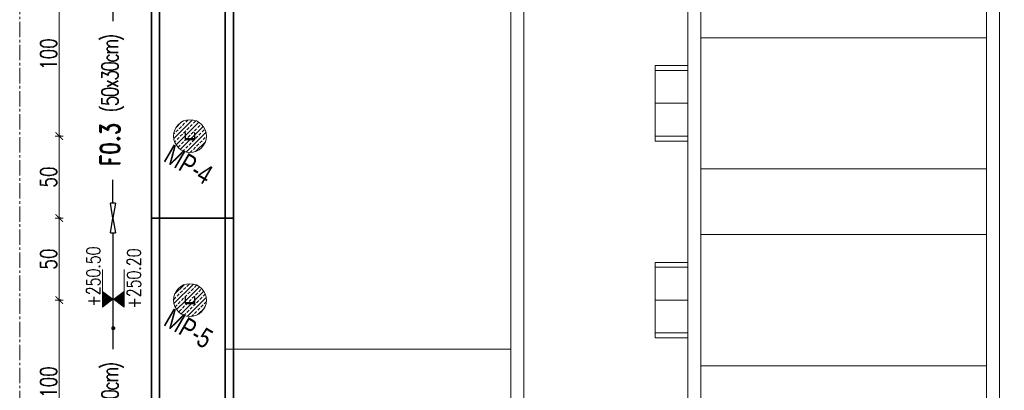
# Model space of a CAD drawing. Header units: millimetres. Extents: x -8 to 14965326, y -810 to 11054951.
# Tile 25 of 72: x 7503717 to 7504317, y 5558067 to 5558293. Entities that reach past the tile are written whole.
import ezdxf

# ---------------------------------------------------------------- set-up
doc = ezdxf.new("R2010")
doc.units = ezdxf.units.MM
doc.header["$LTSCALE"] = 0.5
doc.header["$MEASUREMENT"] = 0
doc.linetypes.add('CENTER2', pattern=[1.125, 0.75, -0.125, 0.125, -0.125])
doc.linetypes.add('HIDDEN', pattern=[9.525, 6.35, -3.175])
doc.layers.get('0').update_dxf_attribs({"linetype": 'CONTINUOUS', "lineweight": 13})
doc.layers.get('Defpoints').update_dxf_attribs({"linetype": 'CONTINUOUS'})
for name, color, linetype, lineweight in [('_K_pozycje', 1, 'CONTINUOUS', 5), ('JG numery', 171, 'HIDDEN', 20), ('K_Fundamenty - przekrój', 40, 'CONTINUOUS', 35), ('K_Kreskowanie', 253, 'CONTINUOUS', 5), ('K_Opis', 7, 'CONTINUOUS', 9), ('K_Ściany - przekrój', 7, 'CONTINUOUS', 35), ('tkd_obszary_wykazu', 14, 'CENTER2', 9), ('tkd_stal_przekrój', 80, 'CONTINUOUS', 30), ('tkd_wym', 1, 'CONTINUOUS', 5)]:
    doc.layers.add(name, color=color, linetype=linetype, lineweight=lineweight)
doc.styles.add('___K_OPIS_ROMAND', font='romand.shx', dxfattribs={"width": 0.75})
doc.styles.add('___K_OPIS_SIMPLEX', font='simplex.shx', dxfattribs={"width": 0.75})
doc.styles.add('Arial', font='arial.ttf')
doc.styles.add('tkd_txt0', font='simplex.shx', dxfattribs={"width": 0.75})
doc.dimstyles.new('opisy_wieńce', dxfattribs={"dimscale": 0.6, "dimtxt": 20, "dimasz": 25, "dimexe": 10, "dimexo": 50, "dimgap": 10, "dimtad": 0, "dimdec": 1, "dimrnd": 0.05, "dimzin": 9, "dimdsep": 46, "dimtxsty": '___K_OPIS_ROMAND', "dimblk1": 'CLOSEDBLANK', "dimblk2": 'CLOSEDBLANK', "dimsah": 1, "dimcen": 0, "dimdle": 10, "dimse1": 1, "dimse2": 1, "dimclrd": 1, "dimclre": 256, "dimclrt": 50, "dimazin": 2, "dimtm": 1e-09, "dimtfac": 1, "dimtdec": 1, "dimtmove": 2, "dimatfit": 3, "dimfxl": 1, "dimtolj": 1, "dimtzin": 0, "dimarcsym": 0})
doc.dimstyles.new('tkd_1-50cm[cm]', dxfattribs={"dimtxt": 10, "dimasz": 2.5, "dimexe": 0, "dimexo": 10, "dimgap": 1.5, "dimtad": 1, "dimdec": 1, "dimrnd": 0.5, "dimdsep": 46, "dimtxsty": 'tkd_txt0', "dimblk": 'tkd_dim_arrow', "dimcen": 0, "dimclrd": 1, "dimclre": 256, "dimclrt": 7, "dimaunit": 1, "dimadec": 0, "dimazin": 0, "dimtfac": 0.009091, "dimtdec": 1, "dimtix": 1, "dimtmove": 1, "dimatfit": 3, "dimldrblk": 'DOTSMALL', "dimfxl": 1, "dimfxlon": 1, "dimtvp": 0.02, "dimtolj": 1, "dimtzin": 9, "dimlwd": -1, "dimarcsym": 0})

# ---------------------------------------------------------------- blocks, each defined once
blk = doc.blocks.new('A$Cdc6a9087')
for p, q in [((-23, -20), (-23, 0)), ((-23, 0), (23, 0)), ((23, -20), (23, 0)), ((-23, -20), (23, -20))]:
    blk.add_line(p, q)
at = {"lineweight": 13}
for p, q in [((-20, -20), (-20, 0)), ((0, -20), (0, 0)), ((20, -20), (20, 0))]:
    blk.add_line(p, q, dxfattribs=at)
blk = doc.blocks.new('pal')
at = {"layer": 'K_Kreskowanie'}
h = blk.add_hatch(dxfattribs=at)
h.set_pattern_fill('ANSI33', color=256, scale=15)
edge = h.paths.add_edge_path()
edge.add_arc((9474.87, -17485.83), 10, 0, 360)
h.paths.add_polyline_path([(9477.57, -17483.83), (9477.87, -17483.83), (9477.87, -17487.83), (9471.87, -17487.83), (9471.87, -17483.83), (9472.17, -17483.83), (9472.17, -17487.53), (9477.57, -17487.53)], flags=16)
at = {"layer": 'K_Opis'}
blk.add_circle((9474.87, -17485.83), 10, dxfattribs=at)
at = {"layer": 'tkd_stal_przekrój'}
blk.add_lwpolyline([(9471.87, -17483.83), (9471.87, -17487.83), (9477.87, -17487.83), (9477.87, -17483.83), (9477.57, -17483.83), (9477.57, -17487.53), (9472.17, -17487.53), (9472.17, -17483.83)], close=True, dxfattribs=at)
blk = doc.blocks.new('tkd_dim_arrow')
for p, q in [((-1, 0), (1, 0)), ((0, -1), (0, 1))]:
    blk.add_line(p, q)
at = {"const_width": 0.2}
blk.add_lwpolyline([(-0.9, -0.9), (0.9, 0.9)], dxfattribs=at)
blk = doc.blocks.new('*D125')
at = {"layer": 'Defpoints', "color": 0, "transparency": 16777216}
for p in [(7503820.61, 5558322.06), (7503740.92, 5558222.06), (7503820.61, 5558222.06)]:
    blk.add_point(p, dxfattribs=at)
at = {"layer": 'tkd_wym', "lineweight": -2, "transparency": 16777216}
for p, q in [((7503741.92, 5558322.06), (7503740.92, 5558322.06)), ((7503741.92, 5558222.06), (7503740.92, 5558222.06))]:
    blk.add_line(p, q, dxfattribs=at)
at = {"layer": 'tkd_wym', "color": 1, "transparency": 16777216}
blk.add_line((7503740.92, 5558319.56), (7503740.92, 5558224.56), dxfattribs=at)
at = {"layer": 'tkd_wym', "color": 1, "transparency": 16777216, "xscale": 2.5, "yscale": 2.5, "zscale": 2.5}
for p, rotation in [((7503740.92, 5558322.06), 90), ((7503740.92, 5558222.06), 270)]:
    blk.add_blockref('tkd_dim_arrow', p, dxfattribs=dict(at, rotation=rotation))
at = {"layer": 'tkd_wym', "color": 7, "transparency": 16777216, "insert": (7503734.42, 5558272.06), "char_height": 10, "attachment_point": 5, "rotation": 90, "style": 'tkd_txt0'}
blk.add_mtext('\\A1;100', dxfattribs=at)
blk = doc.blocks.new('_DotSmall')
blk = doc.blocks.new('*D126')
at = {"layer": 'Defpoints', "color": 0, "transparency": 16777216}
for p in [(7503820.61, 5558222.06), (7503740.92, 5558172.06), (7503820.61, 5558172.06)]:
    blk.add_point(p, dxfattribs=at)
at = {"layer": 'tkd_wym', "lineweight": -2, "transparency": 16777216}
for p, q in [((7503741.92, 5558222.06), (7503740.92, 5558222.06)), ((7503741.92, 5558172.06), (7503740.92, 5558172.06))]:
    blk.add_line(p, q, dxfattribs=at)
at = {"layer": 'tkd_wym', "color": 1, "transparency": 16777216}
blk.add_line((7503740.92, 5558219.56), (7503740.92, 5558174.56), dxfattribs=at)
at = {"layer": 'tkd_wym', "color": 1, "transparency": 16777216, "xscale": 2.5, "yscale": 2.5, "zscale": 2.5}
for p, rotation in [((7503740.92, 5558222.06), 90), ((7503740.92, 5558172.06), 270)]:
    blk.add_blockref('tkd_dim_arrow', p, dxfattribs=dict(at, rotation=rotation))
at = {"layer": 'tkd_wym', "color": 7, "transparency": 16777216, "insert": (7503734.42, 5558197.06), "char_height": 10, "attachment_point": 5, "rotation": 90, "style": 'tkd_txt0'}
blk.add_mtext('\\A1;50', dxfattribs=at)
blk = doc.blocks.new('*D127')
at = {"layer": 'Defpoints', "color": 0, "transparency": 16777216}
for p in [(7503820.61, 5558172.06), (7503740.92, 5558122.06), (7503820.61, 5558122.06)]:
    blk.add_point(p, dxfattribs=at)
at = {"layer": 'tkd_wym', "lineweight": -2, "transparency": 16777216}
for p, q in [((7503741.92, 5558172.06), (7503740.92, 5558172.06)), ((7503741.92, 5558122.06), (7503740.92, 5558122.06))]:
    blk.add_line(p, q, dxfattribs=at)
at = {"layer": 'tkd_wym', "color": 1, "transparency": 16777216}
blk.add_line((7503740.92, 5558169.56), (7503740.92, 5558124.56), dxfattribs=at)
at = {"layer": 'tkd_wym', "color": 1, "transparency": 16777216, "xscale": 2.5, "yscale": 2.5, "zscale": 2.5}
for p, rotation in [((7503740.92, 5558172.06), 90), ((7503740.92, 5558122.06), 270)]:
    blk.add_blockref('tkd_dim_arrow', p, dxfattribs=dict(at, rotation=rotation))
at = {"layer": 'tkd_wym', "color": 7, "transparency": 16777216, "insert": (7503734.42, 5558147.06), "char_height": 10, "attachment_point": 5, "rotation": 90, "style": 'tkd_txt0'}
blk.add_mtext('\\A1;50', dxfattribs=at)
blk = doc.blocks.new('*D128')
at = {"layer": 'Defpoints', "color": 0, "transparency": 16777216}
for p in [(7503820.61, 5558122.06), (7503740.92, 5558022.06), (7503820.61, 5558022.06)]:
    blk.add_point(p, dxfattribs=at)
at = {"layer": 'tkd_wym', "lineweight": -2, "transparency": 16777216}
for p, q in [((7503741.92, 5558122.06), (7503740.92, 5558122.06)), ((7503741.92, 5558022.06), (7503740.92, 5558022.06))]:
    blk.add_line(p, q, dxfattribs=at)
at = {"layer": 'tkd_wym', "color": 1, "transparency": 16777216}
blk.add_line((7503740.92, 5558119.56), (7503740.92, 5558024.56), dxfattribs=at)
at = {"layer": 'tkd_wym', "color": 1, "transparency": 16777216, "xscale": 2.5, "yscale": 2.5, "zscale": 2.5}
for p, rotation in [((7503740.92, 5558122.06), 90), ((7503740.92, 5558022.06), 270)]:
    blk.add_blockref('tkd_dim_arrow', p, dxfattribs=dict(at, rotation=rotation))
at = {"layer": 'tkd_wym', "color": 7, "transparency": 16777216, "insert": (7503734.42, 5558072.06), "char_height": 10, "attachment_point": 5, "rotation": 90, "style": 'tkd_txt0'}
blk.add_mtext('\\A1;100', dxfattribs=at)
blk = doc.blocks.new('_ClosedBlank')
at = {"color": 0, "linetype": 'ByBlock', "lineweight": -2}
for p, q in [((-1, 0.167), (0, 0)), ((-1, 0.167), (-1, -0.167)), ((0, 0), (-1, -0.167))]:
    blk.add_line(p, q, dxfattribs=at)
blk = doc.blocks.new('*D149')
at = {"layer": '_K_pozycje', "color": 1, "lineweight": -2, "transparency": 16777216}
for p, q in [((7503773.65, 5558363.06), (7503773.65, 5558292.12)), ((7503773.65, 5558181.06), (7503773.65, 5558195.33))]:
    blk.add_line(p, q, dxfattribs=at)
at = {"layer": 'Defpoints', "color": 0, "transparency": 16777216}
for p in [(7503797.11, 5558372.06), (7503773.65, 5558172.06), (7503797.11, 5558172.06)]:
    blk.add_point(p, dxfattribs=at)
at = {"layer": '_K_pozycje', "color": 1, "lineweight": -2, "transparency": 16777216, "xscale": 9, "yscale": 9, "zscale": 9}
for p, rotation in [((7503773.65, 5558372.06), 90), ((7503773.65, 5558172.06), 270)]:
    blk.add_blockref('_ClosedBlank', p, dxfattribs=dict(at, rotation=rotation))
at = {"layer": '_K_pozycje', "color": 50, "transparency": 16777216, "insert": (7503773.56, 5558243.73), "char_height": 12, "attachment_point": 5, "rotation": 90, "style": '___K_OPIS_ROMAND'}
blk.add_mtext('\\A1;F0.3 {\\Fsimplex|c238;\\H0.83333x;\\T0.8;\\C242;(50x30cm)}', dxfattribs=at)
blk = doc.blocks.new('*D150')
at = {"layer": '_K_pozycje', "color": 1, "lineweight": -2, "transparency": 16777216}
for p, q in [((7503773.65, 5558163.06), (7503773.65, 5558092.12)), ((7503773.65, 5557981.06), (7503773.65, 5557995.33))]:
    blk.add_line(p, q, dxfattribs=at)
at = {"layer": 'Defpoints', "color": 0, "transparency": 16777216}
for p in [(7503797.11, 5558172.06), (7503773.65, 5557972.06), (7503797.11, 5557972.06)]:
    blk.add_point(p, dxfattribs=at)
at = {"layer": '_K_pozycje', "color": 1, "lineweight": -2, "transparency": 16777216, "xscale": 9, "yscale": 9, "zscale": 9}
for p, rotation in [((7503773.65, 5558172.06), 90), ((7503773.65, 5557972.06), 270)]:
    blk.add_blockref('_ClosedBlank', p, dxfattribs=dict(at, rotation=rotation))
at = {"layer": '_K_pozycje', "color": 50, "transparency": 16777216, "insert": (7503773.56, 5558043.73), "char_height": 12, "attachment_point": 5, "rotation": 90, "style": '___K_OPIS_ROMAND'}
blk.add_mtext('\\A1;F0.3 {\\Fsimplex|c238;\\H0.83333x;\\T0.8;\\C242;(50x30cm)}', dxfattribs=at)
blk = doc.blocks.new('*U39')
at = {"layer": 'K_Opis'}
h = blk.add_hatch(color=1, dxfattribs=at)
edge = h.paths.add_edge_path()
edge.add_arc((0, 0), 0.036, 0, 360, ccw=False)
at = {"layer": 'K_Opis', "color": 1}
blk.add_line((0, -0.511), (0, 0), dxfattribs=at)
at = {"layer": 'K_Opis'}
for points in [[(-0.188, -0.511), (0, -0.511), (-0.188, -0.369), (-0.188, -0.511)], [(-0.188, -0.511), (-0.188, -1.022)], [(0.188, -0.511), (0, -0.511), (0.188, -0.369), (0.188, -0.511)], [(0.188, -0.511), (0.188, -1.022)]]:
    blk.add_lwpolyline(points, dxfattribs=at)
for points in [[(-0.188, -0.369), (-0.188, -0.511), (0, -0.511)], [(-0.188, -0.652), (-0.188, -0.511), (0, -0.511)], [(0.188, -0.369), (0.188, -0.511), (0, -0.511)], [(0.188, -0.652), (0.188, -0.511), (0, -0.511)]]:
    blk.add_solid(points, dxfattribs=at)
at = {"layer": 'K_Opis', "style": '___K_OPIS_SIMPLEX', "width": 0.75, "flags": 8}
for tag, p in [('dół', (0.48, -0.777)), ('góra', (-0.227, -0.923))]:
    blk.add_attdef(tag, p, '', height=0.24, rotation=90, dxfattribs=at)

msp = doc.modelspace()

# ---------------------------------------------------------------- linework, layer by layer
at = {"layer": 'K_Fundamenty - przekrój'}
for p, q in [((7503797.1116, 5555227.6632), (7503797.1116, 5558577.0558)), ((7503847.1116, 5555264.0009), (7503847.1116, 5558517.0557))]:
    msp.add_line(p, q, dxfattribs=at)
at = {"layer": 'K_Fundamenty - przekrój', "linetype": 'Continuous', "ltscale": 2.5}
msp.add_line((7503847.1116, 5558172.0558), (7503797.1116, 5558172.0558), dxfattribs=at)
at = {"layer": 'K_Kreskowanie', "color": 253}
for p, q in [((7504306.1116, 5558282.0558), (7504132.1116, 5558282.0558)), ((7504306.1116, 5558202.0558), (7504132.1116, 5558202.0558)), ((7504306.1116, 5558162.0558), (7504132.1116, 5558162.0558)), ((7504016.1116, 5558092.0558), (7503842.1116, 5558092.0558)), ((7504306.1116, 5558082.0558), (7504132.1116, 5558082.0558))]:
    msp.add_line(p, q, dxfattribs=at)
at = {"layer": 'K_Kreskowanie', "color": 253, "flags": 128}
msp.add_lwpolyline([(7503842.1116, 5557482.0558), (7504024.1116, 5557482.0558), (7504024.1116, 5558402.0558), (7503842.1116, 5558402.0558)], dxfattribs=at)
for points in [[(7504314.1116, 5557482.0558), (7504314.1116, 5558402.0558), (7504124.1116, 5558402.0558), (7504124.1116, 5557482.0558)], [(7504016.1116, 5557490.0558), (7504016.1116, 5558394.0558), (7503842.1116, 5558394.0558), (7503842.1116, 5557490.0558)], [(7504306.1116, 5557490.0558), (7504306.1116, 5558394.0558), (7504132.1116, 5558394.0558), (7504132.1116, 5557490.0558)]]:
    msp.add_lwpolyline(points, close=True, dxfattribs=at)
at = {"layer": 'K_Ściany - przekrój', "linetype": 'Continuous', "ltscale": 2.5}
for p, q in [((7503802.1116, 5555231.297), (7503802.1116, 5558572.0558)), ((7503842.1116, 5555260.3671), (7503842.1116, 5558572.0558))]:
    msp.add_line(p, q, dxfattribs=at)
at = {"layer": 'tkd_obszary_wykazu', "ltscale": 25}
msp.add_lwpolyline([(7503716.8376, 5559109.3854), (7506482.0527, 5559109.3854), (7506482.0527, 5554949.5308), (7503716.8376, 5554949.5308)], close=True, dxfattribs=at)

# ---------------------------------------------------------------- block references
ref = msp.add_blockref('*U39', (7503773.8778, 5558104.9282), dxfattribs=dict(xscale=-35, yscale=35, zscale=35, rotation=180.0000074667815))
ref.add_attrib('góra', '+250.50', (7503765.9211, 5558118.0337), dxfattribs={"layer": 'K_Opis', "height": 8.4, "rotation": 90.0000075, "style": '___K_OPIS_SIMPLEX', "width": 0.75, "flags": 8})
ref.add_attrib('dół', '+250.20', (7503790.6604, 5558116.8337), dxfattribs={"layer": 'K_Opis', "height": 8.4, "rotation": 90.0000075, "style": '___K_OPIS_SIMPLEX', "width": 0.75, "flags": 8})
at = {"layer": 'K_Kreskowanie', "color": 8, "rotation": 90}
for p in [(7504104.1116, 5558242.0558), (7504104.1116, 5558122.0558)]:
    msp.add_blockref('A$Cdc6a9087', p, dxfattribs=at)
at = {"layer": 'K_Opis'}
for p in [(7494345.7459, 5575707.8848), (7494345.7459, 5575607.8848)]:
    msp.add_blockref('pal', p, dxfattribs=at)

# ---------------------------------------------------------------- texts
at = {"layer": 'JG numery', "color": 1, "transparency": 33554687, "style": 'Arial', "width": 0.75}
for s, p in [('MP-4', (7503803.7687, 5558207.1414)), ('MP-5', (7503803.7687, 5558107.1414))]:
    msp.add_text(s, height=12, rotation=329.720633, dxfattribs=at).set_placement(p)

# ---------------------------------------------------------------- dimensions: what is measured, and where the dimension line sits
at = {"layer": '_K_pozycje'}
for base, p1, p2, picture, middle in [((7503773.651, 5558172.0558), (7503797.1116, 5558372.0558), (7503797.1116, 5558172.0558), '*D149', (7503773.5591, 5558243.7254)), ((7503773.651, 5557972.0558), (7503797.1116, 5558172.0558), (7503797.1116, 5557972.0558), '*D150', (7503773.5591, 5558043.7254))]:
    dim = msp.add_linear_dim(base=base, p1=p1, p2=p2, angle=270, text='F0.3 {\\Fsimplex|c238;\\H0.83333x;\\T0.8;\\C242;(50x30cm)}', dimstyle='opisy_wieńce', override={"dimasz": 15}, dxfattribs=at)
    dim.commit()
    dim.dimension.update_dxf_attribs({"geometry": picture, "text_midpoint": middle, "dimtype": 161})
at = {"layer": 'tkd_wym'}
for base, p1, p2, picture, middle in [((7503740.9163, 5558222.0558), (7503820.6116, 5558322.0558), (7503820.6116, 5558222.0558), '*D125', (7503734.4163, 5558272.0558)), ((7503740.9163, 5558172.0558), (7503820.6116, 5558222.0558), (7503820.6116, 5558172.0558), '*D126', (7503734.4163, 5558197.0558)), ((7503740.9163, 5558122.0558), (7503820.6116, 5558172.0558), (7503820.6116, 5558122.0558), '*D127', (7503734.4163, 5558147.0558)), ((7503740.9163, 5558022.0558), (7503820.6116, 5558122.0558), (7503820.6116, 5558022.0558), '*D128', (7503734.4163, 5558072.0558))]:
    dim = msp.add_linear_dim(base=base, p1=p1, p2=p2, angle=90, dimstyle='tkd_1-50cm[cm]', dxfattribs=at)
    dim.commit()
    dim.dimension.update_dxf_attribs({"geometry": picture, "text_midpoint": middle})

doc.saveas('drawing.dxf')
